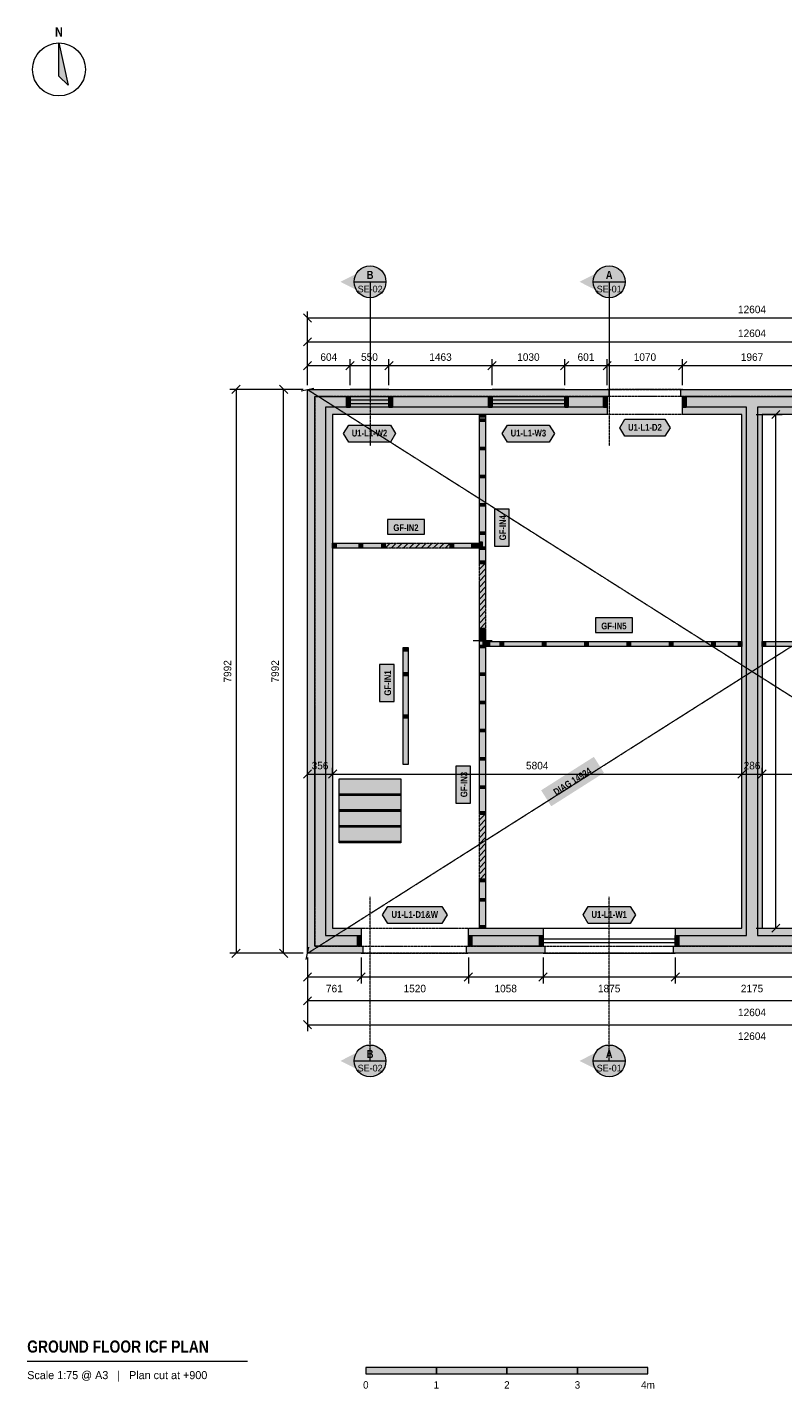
# Model space of a CAD drawing. Header units: millimetres. Extents: x -3973 to 16802, y -6172 to 13352.
# Tile 1 of 2: x -3973 to 6738, y -6172 to 13125. Entities that reach past the tile are written whole.
import ezdxf
from ezdxf.enums import TextEntityAlignment as Align

# ---------------------------------------------------------------- set-up
doc = ezdxf.new("R2010")
doc.units = ezdxf.units.MM
doc.linetypes.add('DASHED', pattern=[1.524, 1.27, -0.254])
for name, color, linetype in [('FILL-C_B2B2B5', 7, 'Continuous'), ('FILL-EPS', 7, 'Continuous'), ('FILL-INK', 7, 'Continuous'), ('FILL-RED', 7, 'Continuous'), ('FILL-TEAL_DK', 7, 'Continuous'), ('FILL-TIMBER', 7, 'Continuous'), ('FILL-WHITE', 7, 'Continuous'), ('LINE-C_85297A', 7, 'Continuous'), ('LINE-C_85297A-DASH', 7, 'DASHED'), ('LINE-INK', 7, 'Continuous'), ('LINE-INK-DASH', 7, 'DASHED'), ('LINE-RED', 7, 'Continuous'), ('LINE-RED-DASH', 7, 'DASHED'), ('LINE-STEEL_GREY', 7, 'Continuous'), ('LINE-STEEL_GREY-DASH', 7, 'DASHED'), ('LINE-TEAL_DK', 7, 'Continuous'), ('LINE-TIMBER_DK', 7, 'Continuous'), ('TEXT-C_85297A', 7, 'Continuous'), ('TEXT-INK', 7, 'Continuous'), ('TEXT-RED', 7, 'Continuous'), ('TEXT-STEEL_GREY', 7, 'Continuous'), ('TEXT-TEAL_DK', 7, 'Continuous')]:
    doc.layers.add(name, color=color, linetype=linetype)
doc.styles.add('OpenSansCondensed-Bold', font='OpenSansCondensed-Bold.ttf')

msp = doc.modelspace()

# ---------------------------------------------------------------- hatches: boundary and pattern name
at = {"layer": 'FILL-C_B2B2B5', "true_color": 0xb2b2b5}
h = msp.add_hatch(color=253, dxfattribs=at)
h.dxf.hatch_style = 1
h.paths.add_polyline_path([(4248, 7738), (254, 7738), (254, 254), (761, 254), (761, 102), (102, 102), (102, 7890), (4248, 7890)])
h = msp.add_hatch(color=253, dxfattribs=at)
h.dxf.hatch_style = 1
h.paths.add_polyline_path([(5318, 7890), (7285, 7890), (7285, 7738), (6378, 7738), (6378, 254), (7390, 254), (7390, 102), (5215, 102), (5215, 254), (6226, 254), (6226, 7738), (5318, 7738)])
h = msp.add_hatch(color=253, dxfattribs=at)
h.dxf.hatch_style = 1
h.paths.add_polyline_path([(2281, 254), (3340, 254), (3340, 102), (2281, 102)])
at = {"layer": 'FILL-EPS', "true_color": 0xccffff}
h = msp.add_hatch(color=7, dxfattribs=at)
h.dxf.hatch_style = 1
h.paths.add_polyline_path([(0, 7991), (4273, 7991), (4273, 7891), (4248, 7891), (4248, 7890), (102, 7890), (102, 102), (761, 102), (761, 101), (786, 101), (786, 0), (0, 0)])
h = msp.add_hatch(color=7, dxfattribs=at)
h.dxf.hatch_style = 1
h.paths.add_polyline_path([(5318, 7891), (5294, 7891), (5294, 7991), (7310, 7991), (7310, 7891), (7285, 7891), (7285, 7890), (5318, 7890)])
h = msp.add_hatch(color=7, dxfattribs=at)
h.dxf.hatch_style = 1
h.paths.add_polyline_path([(4248, 7636), (356, 7636), (356, 356), (761, 356), (761, 254), (254, 254), (254, 7738), (4248, 7738)])
h = msp.add_hatch(color=7, dxfattribs=at)
h.dxf.hatch_style = 1
h.paths.add_polyline_path([(5318, 7636), (5318, 7738), (6226, 7738), (6226, 254), (5215, 254), (5215, 356), (6159, 356), (6159, 7636)])
h = msp.add_hatch(color=7, dxfattribs=at)
h.dxf.hatch_style = 1
h.paths.add_polyline_path([(7285, 7636), (6445, 7636), (6445, 356), (7390, 356), (7390, 254), (6378, 254), (6378, 7738), (7285, 7738)])
h = msp.add_hatch(color=7, dxfattribs=at)
h.dxf.hatch_style = 1
h.paths.add_polyline_path([(2281, 356), (3340, 356), (3340, 254), (2281, 254)])
h = msp.add_hatch(color=7, dxfattribs=at)
h.dxf.hatch_style = 1
h.paths.add_polyline_path([(3364, 101), (3364, 0), (2256, 0), (2256, 101), (2281, 101), (2281, 102), (3340, 102), (3340, 101)])
h = msp.add_hatch(color=7, dxfattribs=at)
h.dxf.hatch_style = 1
h.paths.add_polyline_path([(7390, 101), (7414, 101), (7414, 0), (5190, 0), (5190, 101), (5215, 101), (5215, 102), (7390, 102)])
at = {"layer": 'FILL-INK', "true_color": 0x14141a}
h = msp.add_hatch(color=250, dxfattribs=at)
h.dxf.hatch_style = 1
h.paths.add_polyline_path([(-3523, 12902), (-3392, 12302), (-3523, 12433)])
h = msp.add_hatch(color=250, dxfattribs=at)
h.dxf.hatch_style = 1
h.paths.add_polyline_path([(827, -5960), (1827, -5960), (1827, -5870), (827, -5870)])
h = msp.add_hatch(color=250, dxfattribs=at)
h.dxf.hatch_style = 1
h.paths.add_polyline_path([(2827, -5960), (3827, -5960), (3827, -5870), (2827, -5870)])
at = {"layer": 'FILL-RED', "true_color": 0xb81a1f}
h = msp.add_hatch(color=242, dxfattribs=at)
h.dxf.hatch_style = 1
h.paths.add_polyline_path([(468, 9517), (888, 9303), (888, 9730)])
h = msp.add_hatch(color=242, dxfattribs=at)
h.dxf.hatch_style = 1
h.paths.add_polyline_path([(3857, 9517), (4277, 9303), (4277, 9730)])
h = msp.add_hatch(color=242, dxfattribs=at)
h.dxf.hatch_style = 1
h.paths.add_polyline_path([(468, -1525), (888, -1739), (888, -1311)])
h = msp.add_hatch(color=242, dxfattribs=at)
h.dxf.hatch_style = 1
h.paths.add_polyline_path([(3857, -1525), (4277, -1739), (4277, -1311)])
at = {"layer": 'FILL-TEAL_DK', "true_color": 0x006b5c}
h = msp.add_hatch(color=126, dxfattribs=at)
h.dxf.hatch_style = 1
h.paths.add_polyline_path([(554, 7890), (604, 7890), (604, 7737), (554, 7737)])
h = msp.add_hatch(color=126, dxfattribs=at)
h.dxf.hatch_style = 1
h.paths.add_polyline_path([(1154, 7890), (1204, 7890), (1204, 7737), (1154, 7737)])
h = msp.add_hatch(color=126, dxfattribs=at)
h.dxf.hatch_style = 1
h.paths.add_polyline_path([(2567, 7890), (2617, 7890), (2617, 7737), (2567, 7737)])
h = msp.add_hatch(color=126, dxfattribs=at)
h.dxf.hatch_style = 1
h.paths.add_polyline_path([(3647, 7890), (3697, 7890), (3697, 7737), (3647, 7737)])
h = msp.add_hatch(color=126, dxfattribs=at)
h.dxf.hatch_style = 1
h.paths.add_polyline_path([(4198, 7890), (4249, 7890), (4249, 7737), (4198, 7737)])
h = msp.add_hatch(color=126, dxfattribs=at)
h.dxf.hatch_style = 1
h.paths.add_polyline_path([(5318, 7890), (5369, 7890), (5369, 7737), (5318, 7737)])
h = msp.add_hatch(color=126, dxfattribs=at)
h.dxf.hatch_style = 1
h.paths.add_polyline_path([(711, 254), (761, 254), (761, 102), (711, 102)])
h = msp.add_hatch(color=126, dxfattribs=at)
h.dxf.hatch_style = 1
h.paths.add_polyline_path([(2281, 254), (2331, 254), (2331, 102), (2281, 102)])
h = msp.add_hatch(color=126, dxfattribs=at)
h.dxf.hatch_style = 1
h.paths.add_polyline_path([(3290, 254), (3340, 254), (3340, 102), (3290, 102)])
h = msp.add_hatch(color=126, dxfattribs=at)
h.dxf.hatch_style = 1
h.paths.add_polyline_path([(5214, 254), (5264, 254), (5264, 102), (5214, 102)])
at = {"layer": 'FILL-TIMBER', "true_color": 0xeddbb8}
h = msp.add_hatch(color=254, dxfattribs=at)
h.dxf.hatch_style = 1
h.paths.add_polyline_path([(2526, 7635), (2526, 7612), (2526, 7597), (2492, 7597), (2438, 7597), (2438, 7621), (2438, 7635), (2472, 7635)])
h = msp.add_hatch(color=254, dxfattribs=at)
h.dxf.hatch_style = 1
h.paths.add_polyline_path([(2526, 7575), (2526, 7551), (2526, 7537), (2492, 7537), (2438, 7537), (2438, 7560), (2438, 7575), (2472, 7575)])
h = msp.add_hatch(color=254, dxfattribs=at)
h.dxf.hatch_style = 1
h.paths.add_polyline_path([(2526, 7175), (2526, 7151), (2526, 7137), (2492, 7137), (2438, 7137), (2438, 7160), (2438, 7175), (2472, 7175)])
h = msp.add_hatch(color=254, dxfattribs=at)
h.dxf.hatch_style = 1
h.paths.add_polyline_path([(2526, 6775), (2526, 6751), (2526, 6737), (2492, 6737), (2438, 6737), (2438, 6760), (2438, 6775), (2472, 6775)])
h = msp.add_hatch(color=254, dxfattribs=at)
h.dxf.hatch_style = 1
h.paths.add_polyline_path([(2526, 6375), (2526, 6351), (2526, 6337), (2492, 6337), (2438, 6337), (2438, 6360), (2438, 6375), (2472, 6375)])
h = msp.add_hatch(color=254, dxfattribs=at)
h.dxf.hatch_style = 1
h.paths.add_polyline_path([(406, 5744), (375, 5744), (356, 5744), (356, 5770), (356, 5813), (387, 5813), (406, 5813), (406, 5787)])
h = msp.add_hatch(color=254, dxfattribs=at)
h.dxf.hatch_style = 1
h.paths.add_polyline_path([(781, 5744), (750, 5744), (731, 5744), (731, 5770), (731, 5813), (761, 5813), (781, 5813), (781, 5787)])
h = msp.add_hatch(color=254, dxfattribs=at)
h.dxf.hatch_style = 1
h.paths.add_polyline_path([(1103, 5744), (1072, 5744), (1053, 5744), (1053, 5770), (1053, 5813), (1084, 5813), (1103, 5813), (1103, 5787)])
h = msp.add_hatch(color=254, dxfattribs=at)
h.dxf.hatch_style = 1
h.paths.add_polyline_path([(2071, 5744), (2040, 5744), (2021, 5744), (2021, 5770), (2021, 5813), (2052, 5813), (2071, 5813), (2071, 5787)])
h = msp.add_hatch(color=254, dxfattribs=at)
h.dxf.hatch_style = 1
h.paths.add_polyline_path([(2381, 5744), (2350, 5744), (2331, 5744), (2331, 5770), (2331, 5813), (2361, 5813), (2381, 5813), (2381, 5787)])
h = msp.add_hatch(color=254, dxfattribs=at)
h.dxf.hatch_style = 1
h.paths.add_polyline_path([(2435, 5744), (2405, 5744), (2386, 5744), (2386, 5770), (2386, 5813), (2416, 5813), (2435, 5813), (2435, 5787)])
h = msp.add_hatch(color=254, dxfattribs=at)
h.dxf.hatch_style = 1
h.paths.add_polyline_path([(2526, 5975), (2526, 5951), (2526, 5937), (2492, 5937), (2438, 5937), (2438, 5960), (2438, 5975), (2472, 5975)])
h = msp.add_hatch(color=254, dxfattribs=at)
h.dxf.hatch_style = 1
h.paths.add_polyline_path([(2476, 5833), (2476, 5790), (2476, 5763), (2461, 5763), (2438, 5763), (2438, 5805), (2438, 5833), (2452, 5833)])
h = msp.add_hatch(color=254, dxfattribs=at)
h.dxf.hatch_style = 1
h.paths.add_polyline_path([(2526, 5763), (2526, 5739), (2526, 5725), (2492, 5725), (2438, 5725), (2438, 5748), (2438, 5763), (2472, 5763)])
h = msp.add_hatch(color=254, dxfattribs=at)
h.dxf.hatch_style = 1
h.paths.add_polyline_path([(2526, 5561), (2526, 5537), (2526, 5523), (2492, 5523), (2438, 5523), (2438, 5546), (2438, 5561), (2472, 5561)])
h = msp.add_hatch(color=254, dxfattribs=at)
h.dxf.hatch_style = 1
h.paths.add_polyline_path([(2526, 4605), (2526, 4581), (2526, 4566), (2492, 4566), (2438, 4566), (2438, 4590), (2438, 4605), (2472, 4605)])
h = msp.add_hatch(color=254, dxfattribs=at)
h.dxf.hatch_style = 1
h.paths.add_polyline_path([(2526, 4467), (2526, 4443), (2526, 4428), (2492, 4428), (2438, 4428), (2438, 4452), (2438, 4467), (2472, 4467)])
h = msp.add_hatch(color=254, dxfattribs=at)
h.dxf.hatch_style = 1
h.paths.add_polyline_path([(1426, 4301), (1426, 4282), (1399, 4282), (1356, 4282), (1356, 4313), (1356, 4332), (1383, 4332), (1426, 4332)])
h = msp.add_hatch(color=254, dxfattribs=at)
h.dxf.hatch_style = 1
h.paths.add_polyline_path([(2526, 4369), (2526, 4346), (2526, 4331), (2492, 4331), (2438, 4331), (2438, 4354), (2438, 4369), (2472, 4369)])
h = msp.add_hatch(color=254, dxfattribs=at)
h.dxf.hatch_style = 1
h.paths.add_polyline_path([(2526, 4427), (2526, 4391), (2526, 4369), (2512, 4369), (2489, 4369), (2489, 4404), (2489, 4427), (2503, 4427)])
h = msp.add_hatch(color=254, dxfattribs=at)
h.dxf.hatch_style = 1
h.paths.add_polyline_path([(2579, 4350), (2548, 4350), (2529, 4350), (2529, 4377), (2529, 4420), (2559, 4420), (2579, 4420), (2579, 4393)])
h = msp.add_hatch(color=254, dxfattribs=at)
h.dxf.hatch_style = 1
h.paths.add_polyline_path([(2781, 4350), (2750, 4350), (2731, 4350), (2731, 4377), (2731, 4420), (2761, 4420), (2781, 4420), (2781, 4393)])
h = msp.add_hatch(color=254, dxfattribs=at)
h.dxf.hatch_style = 1
h.paths.add_polyline_path([(3381, 4350), (3350, 4350), (3331, 4350), (3331, 4377), (3331, 4420), (3361, 4420), (3381, 4420), (3381, 4393)])
h = msp.add_hatch(color=254, dxfattribs=at)
h.dxf.hatch_style = 1
h.paths.add_polyline_path([(3981, 4350), (3950, 4350), (3931, 4350), (3931, 4377), (3931, 4420), (3961, 4420), (3981, 4420), (3981, 4393)])
h = msp.add_hatch(color=254, dxfattribs=at)
h.dxf.hatch_style = 1
h.paths.add_polyline_path([(4581, 4350), (4550, 4350), (4531, 4350), (4531, 4377), (4531, 4420), (4561, 4420), (4581, 4420), (4581, 4393)])
h = msp.add_hatch(color=254, dxfattribs=at)
h.dxf.hatch_style = 1
h.paths.add_polyline_path([(5181, 4350), (5150, 4350), (5131, 4350), (5131, 4377), (5131, 4420), (5161, 4420), (5181, 4420), (5181, 4393)])
h = msp.add_hatch(color=254, dxfattribs=at)
h.dxf.hatch_style = 1
h.paths.add_polyline_path([(5781, 4350), (5750, 4350), (5731, 4350), (5731, 4377), (5731, 4420), (5761, 4420), (5781, 4420), (5781, 4393)])
h = msp.add_hatch(color=254, dxfattribs=at)
h.dxf.hatch_style = 1
h.paths.add_polyline_path([(6159, 4350), (6128, 4350), (6109, 4350), (6109, 4377), (6109, 4420), (6140, 4420), (6159, 4420), (6159, 4393)])
h = msp.add_hatch(color=254, dxfattribs=at)
h.dxf.hatch_style = 1
h.paths.add_polyline_path([(6495, 4350), (6464, 4350), (6445, 4350), (6445, 4377), (6445, 4420), (6476, 4420), (6495, 4420), (6495, 4393)])
h = msp.add_hatch(color=254, dxfattribs=at)
h.dxf.hatch_style = 1
h.paths.add_polyline_path([(1426, 3953), (1426, 3931), (1394, 3931), (1356, 3931), (1356, 3958), (1356, 3981), (1387, 3981), (1426, 3981)])
h = msp.add_hatch(color=254, dxfattribs=at)
h.dxf.hatch_style = 1
h.paths.add_polyline_path([(2526, 3975), (2526, 3951), (2526, 3937), (2492, 3937), (2438, 3937), (2438, 3960), (2438, 3975), (2472, 3975)])
h = msp.add_hatch(color=254, dxfattribs=at)
h.dxf.hatch_style = 1
h.paths.add_polyline_path([(2526, 3575), (2526, 3551), (2526, 3537), (2492, 3537), (2438, 3537), (2438, 3560), (2438, 3575), (2472, 3575)])
h = msp.add_hatch(color=254, dxfattribs=at)
h.dxf.hatch_style = 1
h.paths.add_polyline_path([(1426, 3361), (1426, 3331), (1381, 3331), (1356, 3331), (1356, 3349), (1356, 3381), (1399, 3381), (1426, 3381)])
h = msp.add_hatch(color=254, dxfattribs=at)
h.dxf.hatch_style = 1
h.paths.add_polyline_path([(2526, 3175), (2526, 3151), (2526, 3137), (2492, 3137), (2438, 3137), (2438, 3160), (2438, 3175), (2472, 3175)])
h = msp.add_hatch(color=254, dxfattribs=at)
h.dxf.hatch_style = 1
h.paths.add_polyline_path([(2526, 2775), (2526, 2751), (2526, 2737), (2492, 2737), (2438, 2737), (2438, 2760), (2438, 2775), (2472, 2775)])
h = msp.add_hatch(color=254, dxfattribs=at)
h.dxf.hatch_style = 1
h.paths.add_polyline_path([(2526, 2375), (2526, 2351), (2526, 2337), (2492, 2337), (2438, 2337), (2438, 2360), (2438, 2375), (2472, 2375)])
h = msp.add_hatch(color=254, dxfattribs=at)
h.dxf.hatch_style = 1
h.paths.add_polyline_path([(2526, 2008), (2526, 1984), (2526, 1970), (2492, 1970), (2438, 1970), (2438, 1993), (2438, 2008), (2472, 2008)])
h = msp.add_hatch(color=254, dxfattribs=at)
h.dxf.hatch_style = 1
h.paths.add_polyline_path([(2526, 1052), (2526, 1028), (2526, 1013), (2492, 1013), (2438, 1013), (2438, 1037), (2438, 1052), (2472, 1052)])
h = msp.add_hatch(color=254, dxfattribs=at)
h.dxf.hatch_style = 1
h.paths.add_polyline_path([(2526, 775), (2526, 751), (2526, 737), (2492, 737), (2438, 737), (2438, 760), (2438, 775), (2472, 775)])
h = msp.add_hatch(color=254, dxfattribs=at)
h.dxf.hatch_style = 1
h.paths.add_polyline_path([(2526, 394), (2526, 371), (2526, 356), (2492, 356), (2438, 356), (2438, 379), (2438, 394), (2472, 394)])
at = {"layer": 'FILL-WHITE', "true_color": 0xffffff}
h = msp.add_hatch(color=7, dxfattribs=at)
h.dxf.hatch_style = 1
h.paths.add_polyline_path([(1113, 9517), (1105, 9575), (1083, 9629), (1047, 9676), (1000, 9711), (946, 9734), (888, 9742), (830, 9734), (776, 9711), (729, 9676), (693, 9629), (671, 9575), (663, 9517), (671, 9458), (693, 9404), (729, 9357), (776, 9322), (830, 9299), (888, 9292), (946, 9299), (1000, 9322), (1047, 9357), (1083, 9404), (1105, 9458)])
h = msp.add_hatch(color=7, dxfattribs=at)
h.dxf.hatch_style = 1
h.paths.add_polyline_path([(4502, 9517), (4494, 9575), (4472, 9629), (4436, 9676), (4390, 9711), (4335, 9734), (4277, 9742), (4219, 9734), (4164, 9711), (4118, 9676), (4082, 9629), (4060, 9575), (4052, 9517), (4060, 9458), (4082, 9404), (4118, 9357), (4164, 9322), (4219, 9299), (4277, 9292), (4335, 9299), (4390, 9322), (4436, 9357), (4472, 9404), (4494, 9458)])
at = {"layer": 'FILL-WHITE', "true_color": 0xfaf5e8}
h = msp.add_hatch(color=7, dxfattribs=at)
h.dxf.hatch_style = 1
h.paths.add_polyline_path([(2438, 5833), (2438, 5937), (2438, 5960), (2438, 5975), (2438, 6337), (2438, 6360), (2438, 6375), (2438, 6737), (2438, 6760), (2438, 6775), (2438, 7137), (2438, 7160), (2438, 7175), (2438, 7537), (2438, 7560), (2438, 7575), (2438, 7597), (2438, 7621), (2438, 7635), (2472, 7635), (2526, 7635), (2526, 7612), (2526, 7597), (2526, 7575), (2526, 7551), (2526, 7537), (2526, 7175), (2526, 7151), (2526, 7137), (2526, 6775), (2526, 6751), (2526, 6737), (2526, 6375), (2526, 6351), (2526, 6337), (2526, 5975), (2526, 5951), (2526, 5937), (2526, 5763), (2526, 5739), (2526, 5725), (2526, 5561), (2526, 5537), (2526, 5523), (2492, 5523), (2438, 5523), (2438, 5546), (2438, 5561), (2438, 5725), (2438, 5748), (2438, 5763), (2438, 5805)])
at = {"layer": 'FILL-WHITE', "true_color": 0xffffff}
h = msp.add_hatch(color=7, dxfattribs=at)
h.dxf.hatch_style = 1
h.paths.add_polyline_path([(4426, 7448), (4501, 7568), (5066, 7568), (5141, 7448), (5066, 7328), (4501, 7328)])
h = msp.add_hatch(color=7, dxfattribs=at)
h.dxf.hatch_style = 1
h.paths.add_polyline_path([(509, 7366), (584, 7486), (1175, 7486), (1250, 7366), (1175, 7246), (584, 7246)])
h = msp.add_hatch(color=7, dxfattribs=at)
h.dxf.hatch_style = 1
h.paths.add_polyline_path([(2762, 7366), (2837, 7486), (3428, 7486), (3503, 7366), (3428, 7246), (2837, 7246)])
h = msp.add_hatch(color=7, dxfattribs=at)
h.dxf.hatch_style = 1
h.paths.add_polyline_path([(2860, 5770), (2860, 6294), (2653, 6294), (2653, 5770)])
h = msp.add_hatch(color=7, dxfattribs=at)
h.dxf.hatch_style = 1
h.paths.add_polyline_path([(1134, 5940), (1658, 5940), (1658, 6147), (1134, 6147)])
at = {"layer": 'FILL-WHITE', "true_color": 0xfaf5e8}
h = msp.add_hatch(color=7, dxfattribs=at)
h.dxf.hatch_style = 1
h.paths.add_polyline_path([(356, 5744), (356, 5770), (356, 5813), (387, 5813), (406, 5813), (731, 5813), (761, 5813), (781, 5813), (1053, 5813), (1084, 5813), (1103, 5813), (1103, 5787), (1103, 5744), (1072, 5744), (1053, 5744), (781, 5744), (750, 5744), (731, 5744), (406, 5744), (375, 5744)])
at = {"layer": 'FILL-WHITE', "true_color": 0xffffff}
h = msp.add_hatch(color=7, dxfattribs=at)
h.dxf.hatch_style = 1
h.paths.add_polyline_path([(1103, 5744), (1103, 5813), (2021, 5813), (2021, 5744)])
at = {"layer": 'FILL-WHITE', "true_color": 0xfaf5e8}
h = msp.add_hatch(color=7, dxfattribs=at)
h.dxf.hatch_style = 1
h.paths.add_polyline_path([(2021, 5744), (2021, 5770), (2021, 5813), (2052, 5813), (2071, 5813), (2331, 5813), (2361, 5813), (2381, 5813), (2386, 5813), (2416, 5813), (2435, 5813), (2435, 5787), (2435, 5744), (2405, 5744), (2386, 5744), (2381, 5744), (2350, 5744), (2331, 5744), (2071, 5744), (2040, 5744)])
at = {"layer": 'FILL-WHITE', "true_color": 0xffffff}
h = msp.add_hatch(color=7, dxfattribs=at)
h.dxf.hatch_style = 1
h.paths.add_polyline_path([(2438, 4605), (2438, 5523), (2526, 5523), (2526, 4605)])
h = msp.add_hatch(color=7, dxfattribs=at)
h.dxf.hatch_style = 1
h.paths.add_polyline_path([(4082, 4546), (4606, 4546), (4606, 4753), (4082, 4753)])
at = {"layer": 'FILL-WHITE', "true_color": 0xfaf5e8}
h = msp.add_hatch(color=7, dxfattribs=at)
h.dxf.hatch_style = 1
h.paths.add_polyline_path([(2492, 4428), (2438, 4428), (2438, 4452), (2438, 4467), (2438, 4566), (2438, 4590), (2438, 4605), (2472, 4605), (2526, 4605), (2526, 4581), (2526, 4566), (2526, 4467), (2526, 4443), (2526, 4428)])
h = msp.add_hatch(color=7, dxfattribs=at)
h.dxf.hatch_style = 1
h.paths.add_polyline_path([(1426, 2675), (1356, 2675), (1356, 3331), (1356, 3349), (1356, 3381), (1356, 3931), (1356, 3958), (1356, 3981), (1356, 4282), (1356, 4313), (1356, 4332), (1383, 4332), (1426, 4332), (1426, 4301), (1426, 4282), (1426, 3981), (1426, 3953), (1426, 3931), (1426, 3381), (1426, 3361), (1426, 3331)])
h = msp.add_hatch(color=7, dxfattribs=at)
h.dxf.hatch_style = 1
h.paths.add_polyline_path([(2438, 2360), (2438, 2375), (2438, 2737), (2438, 2760), (2438, 2775), (2438, 3137), (2438, 3160), (2438, 3175), (2438, 3537), (2438, 3560), (2438, 3575), (2438, 3937), (2438, 3960), (2438, 3975), (2438, 4331), (2438, 4354), (2438, 4369), (2438, 4427), (2489, 4427), (2503, 4427), (2526, 4427), (2526, 4391), (2526, 4369), (2526, 4346), (2526, 4331), (2526, 3975), (2526, 3951), (2526, 3937), (2526, 3575), (2526, 3551), (2526, 3537), (2526, 3175), (2526, 3151), (2526, 3137), (2526, 2775), (2526, 2751), (2526, 2737), (2526, 2375), (2526, 2351), (2526, 2337), (2526, 2008), (2526, 1984), (2526, 1970), (2492, 1970), (2438, 1970), (2438, 1993), (2438, 2008), (2438, 2337)])
h = msp.add_hatch(color=7, dxfattribs=at)
h.dxf.hatch_style = 1
h.paths.add_polyline_path([(2529, 4377), (2529, 4420), (2559, 4420), (2579, 4420), (2731, 4420), (2761, 4420), (2781, 4420), (3331, 4420), (3361, 4420), (3381, 4420), (3931, 4420), (3961, 4420), (3981, 4420), (4531, 4420), (4561, 4420), (4581, 4420), (5131, 4420), (5161, 4420), (5181, 4420), (5731, 4420), (5761, 4420), (5781, 4420), (6109, 4420), (6140, 4420), (6159, 4420), (6159, 4393), (6159, 4350), (6128, 4350), (6109, 4350), (5781, 4350), (5750, 4350), (5731, 4350), (5181, 4350), (5150, 4350), (5131, 4350), (4581, 4350), (4550, 4350), (4531, 4350), (3981, 4350), (3950, 4350), (3931, 4350), (3381, 4350), (3350, 4350), (3331, 4350), (2781, 4350), (2750, 4350), (2731, 4350), (2579, 4350), (2548, 4350), (2529, 4350)])
h = msp.add_hatch(color=7, dxfattribs=at)
h.dxf.hatch_style = 1
h.paths.add_polyline_path([(6445, 4377), (6445, 4420), (6476, 4420), (6495, 4420), (6931, 4420), (6961, 4420), (6981, 4420), (7531, 4420), (7561, 4420), (7581, 4420), (8131, 4420), (8161, 4420), (8181, 4420), (8731, 4420), (8761, 4420), (8781, 4420), (9331, 4420), (9361, 4420), (9381, 4420), (9931, 4420), (9961, 4420), (9981, 4420), (10026, 4420), (10056, 4420), (10076, 4420), (10076, 4393), (10076, 4350), (10045, 4350), (10026, 4350), (9981, 4350), (9950, 4350), (9931, 4350), (9381, 4350), (9350, 4350), (9331, 4350), (8781, 4350), (8750, 4350), (8731, 4350), (8181, 4350), (8150, 4350), (8131, 4350), (7581, 4350), (7550, 4350), (7531, 4350), (6981, 4350), (6950, 4350), (6931, 4350), (6495, 4350), (6464, 4350), (6445, 4350)])
at = {"layer": 'FILL-WHITE', "true_color": 0xffffff}
h = msp.add_hatch(color=7, dxfattribs=at)
h.dxf.hatch_style = 1
h.paths.add_polyline_path([(1230, 3569), (1230, 4093), (1022, 4093), (1022, 3569)])
h = msp.add_hatch(color=7, dxfattribs=at)
h.dxf.hatch_style = 1
h.paths.add_polyline_path([(3456, 2084), (4203, 2558), (4060, 2784), (3312, 2310)])
h = msp.add_hatch(color=7, dxfattribs=at)
h.dxf.hatch_style = 1
h.paths.add_polyline_path([(2311, 2129), (2311, 2653), (2104, 2653), (2104, 2129)])
h = msp.add_hatch(color=7, dxfattribs=at)
h.dxf.hatch_style = 1
h.paths.add_polyline_path([(451, 2473), (1324, 2473), (1324, 2234), (451, 2234)])
h = msp.add_hatch(color=7, dxfattribs=at)
h.dxf.hatch_style = 1
h.paths.add_polyline_path([(451, 2259), (1324, 2259), (1324, 2250), (451, 2250)])
h = msp.add_hatch(color=7, dxfattribs=at)
h.dxf.hatch_style = 1
h.paths.add_polyline_path([(451, 2250), (1324, 2250), (1324, 2011), (451, 2011)])
h = msp.add_hatch(color=7, dxfattribs=at)
h.dxf.hatch_style = 1
h.paths.add_polyline_path([(451, 2036), (1324, 2036), (1324, 2027), (451, 2027)])
h = msp.add_hatch(color=7, dxfattribs=at)
h.dxf.hatch_style = 1
h.paths.add_polyline_path([(451, 2027), (1324, 2027), (1324, 1788), (451, 1788)])
h = msp.add_hatch(color=7, dxfattribs=at)
h.dxf.hatch_style = 1
h.paths.add_polyline_path([(2438, 1052), (2438, 1970), (2526, 1970), (2526, 1052)])
h = msp.add_hatch(color=7, dxfattribs=at)
h.dxf.hatch_style = 1
h.paths.add_polyline_path([(451, 1813), (1324, 1813), (1324, 1804), (451, 1804)])
h = msp.add_hatch(color=7, dxfattribs=at)
h.dxf.hatch_style = 1
h.paths.add_polyline_path([(451, 1804), (1324, 1804), (1324, 1565), (451, 1565)])
h = msp.add_hatch(color=7, dxfattribs=at)
h.dxf.hatch_style = 1
h.paths.add_polyline_path([(451, 1590), (1324, 1590), (1324, 1581), (451, 1581)])
at = {"layer": 'FILL-WHITE', "true_color": 0xfaf5e8}
h = msp.add_hatch(color=7, dxfattribs=at)
h.dxf.hatch_style = 1
h.paths.add_polyline_path([(2526, 356), (2492, 356), (2438, 356), (2438, 379), (2438, 394), (2438, 737), (2438, 760), (2438, 775), (2438, 1013), (2438, 1037), (2438, 1052), (2472, 1052), (2526, 1052), (2526, 1028), (2526, 1013), (2526, 775), (2526, 751), (2526, 737), (2526, 394), (2526, 371)])
at = {"layer": 'FILL-WHITE', "true_color": 0xffffff}
h = msp.add_hatch(color=7, dxfattribs=at)
h.dxf.hatch_style = 1
h.paths.add_polyline_path([(1063, 543), (1138, 663), (1904, 663), (1979, 543), (1904, 423), (1138, 423)])
h = msp.add_hatch(color=7, dxfattribs=at)
h.dxf.hatch_style = 1
h.paths.add_polyline_path([(3906, 543), (3981, 663), (4573, 663), (4648, 543), (4573, 423), (3981, 423)])
h = msp.add_hatch(color=7, dxfattribs=at)
h.dxf.hatch_style = 1
h.paths.add_polyline_path([(1113, -1525), (1105, -1467), (1083, -1412), (1047, -1366), (1000, -1330), (946, -1308), (888, -1300), (830, -1308), (776, -1330), (729, -1366), (693, -1412), (671, -1467), (663, -1525), (671, -1583), (693, -1638), (729, -1684), (776, -1720), (830, -1742), (888, -1750), (946, -1742), (1000, -1720), (1047, -1684), (1083, -1638), (1105, -1583)])
h = msp.add_hatch(color=7, dxfattribs=at)
h.dxf.hatch_style = 1
h.paths.add_polyline_path([(4502, -1525), (4494, -1467), (4472, -1412), (4436, -1366), (4390, -1330), (4335, -1308), (4277, -1300), (4219, -1308), (4164, -1330), (4118, -1366), (4082, -1412), (4060, -1467), (4052, -1525), (4060, -1583), (4082, -1638), (4118, -1684), (4164, -1720), (4219, -1742), (4277, -1750), (4335, -1742), (4390, -1720), (4436, -1684), (4472, -1638), (4494, -1583)])
h = msp.add_hatch(color=7, dxfattribs=at)
h.dxf.hatch_style = 1
h.paths.add_polyline_path([(1827, -5960), (2827, -5960), (2827, -5870), (1827, -5870)])
h = msp.add_hatch(color=7, dxfattribs=at)
h.dxf.hatch_style = 1
h.paths.add_polyline_path([(3827, -5960), (4827, -5960), (4827, -5870), (3827, -5870)])

# ---------------------------------------------------------------- linework, layer by layer
at = {"layer": 'LINE-C_85297A', "lineweight": 5}
for p, q in [((-88, 7972), (88, 8011)), ((-20, -88), (20, 88))]:
    msp.add_line(p, q, dxfattribs=at)
at = {"layer": 'LINE-C_85297A-DASH', "lineweight": 5}
for p, q in [((0, 0), (12604, 7991)), ((0, 7991), (12604, 0))]:
    msp.add_line(p, q, dxfattribs=at)
at = {"layer": 'LINE-INK', "lineweight": 5}
for p, q in [((0, 8051), (0, 9094)), ((58, 8946), (-58, 9062)), ((12604, 9004), (0, 9004)), ((-58, 8608), (58, 8725)), ((0, 8051), (0, 8756)), ((0, 8666), (12604, 8666)), ((-58, 8271), (58, 8387)), ((0, 8051), (0, 8419)), ((0, 8329), (12604, 8329)), ((546, 8271), (663, 8387)), ((604, 8051), (604, 8419)), ((1096, 8271), (1213, 8387)), ((1154, 8051), (1154, 8419)), ((2559, 8271), (2676, 8387)), ((2617, 8051), (2617, 8419)), ((3589, 8271), (3706, 8387)), ((3647, 8051), (3647, 8419)), ((4190, 8271), (4307, 8387)), ((4249, 8051), (4249, 8419)), ((5260, 8271), (5377, 8387)), ((5318, 8051), (5318, 8419)), ((-60, 7991), (-1102, 7991)), ((-954, 8050), (-1071, 7933)), ((-1012, 7991), (-1012, 0)), ((-60, 7991), (-428, 7991)), ((-279, 7933), (-396, 8050)), ((-338, 0), (-338, 7991)), ((1154, 7991), (604, 7991)), ((3647, 7991), (2617, 7991)), ((1154, 7839), (604, 7839)), ((1154, 7789), (604, 7789)), ((3647, 7839), (2617, 7839)), ((3647, 7789), (2617, 7789)), ((1154, 7636), (604, 7636)), ((3647, 7636), (2617, 7636)), ((6362, 7636), (6729, 7636)), ((6581, 7578), (6698, 7694)), ((6640, 356), (6640, 7636)), ((2616, 4428), (2348, 4428)), ((-58, 2481), (58, 2598)), ((0, 2540), (0, 2630)), ((0, 2540), (12604, 2540)), ((297, 2481), (414, 2598)), ((356, 2540), (356, 2630)), ((6101, 2481), (6217, 2598)), ((6159, 2540), (6159, 2630)), ((6387, 2481), (6503, 2598)), ((6445, 2540), (6445, 2630)), ((6581, 297), (6698, 414)), ((3340, 356), (5214, 356)), ((3340, 203), (5214, 203)), ((6362, 356), (6729, 356)), ((-60, 0), (-1102, 0)), ((-954, 58), (-1071, -58)), ((-60, 0), (-428, 0)), ((-279, -58), (-396, 58)), ((3340, 153), (5214, 153)), ((3340, 0), (5214, 0)), ((0, -60), (0, -428)), ((0, -60), (0, -765)), ((0, -60), (0, -1102)), ((761, -60), (761, -428)), ((2281, -60), (2281, -428)), ((3340, -60), (3340, -428)), ((5214, -60), (5214, -428)), ((58, -279), (-58, -396)), ((12604, -338), (0, -338)), ((819, -279), (703, -396)), ((2339, -279), (2223, -396)), ((3398, -279), (3281, -396)), ((5273, -279), (5156, -396)), ((58, -617), (-58, -733)), ((12604, -675), (0, -675)), ((-58, -954), (58, -1071)), ((0, -1012), (12604, -1012)), ((-3973, -5780), (-851, -5780))]:
    msp.add_line(p, q, dxfattribs=at)
for points in [[(-3523, 12902), (-3392, 12302), (-3523, 12433)], [(0, 0), (0, 7991), (4273, 7991), (4273, 7891), (4248, 7891), (4248, 7636), (356, 7636), (356, 356), (761, 356), (761, 101), (786, 101), (786, 0)], [(6159, 7636), (5318, 7636), (5318, 7891), (5294, 7891), (5294, 7991), (7310, 7991), (7310, 7891), (7285, 7891), (7285, 7636), (6445, 7636), (6445, 356), (7390, 356), (7390, 101), (7414, 101), (7414, 0), (5190, 0), (5190, 101), (5215, 101), (5215, 356), (6159, 356)], [(2438, 5833), (2438, 5937), (2438, 5960), (2438, 5975), (2438, 6337), (2438, 6360), (2438, 6375), (2438, 6737), (2438, 6760), (2438, 6775), (2438, 7137), (2438, 7160), (2438, 7175), (2438, 7537), (2438, 7560), (2438, 7575), (2438, 7597), (2438, 7621), (2438, 7635), (2438, 7635), (2472, 7635), (2526, 7635), (2526, 7635), (2526, 7612), (2526, 7597), (2526, 7575), (2526, 7551), (2526, 7537), (2526, 7175), (2526, 7151), (2526, 7137), (2526, 6775), (2526, 6751), (2526, 6737), (2526, 6375), (2526, 6351), (2526, 6337), (2526, 5975), (2526, 5951), (2526, 5937), (2526, 5763), (2526, 5739), (2526, 5725), (2526, 5561), (2526, 5537), (2526, 5523), (2526, 5523), (2492, 5523), (2438, 5523), (2438, 5523), (2438, 5546), (2438, 5561), (2438, 5725), (2438, 5748), (2438, 5763), (2438, 5805)], [(2860, 5770), (2860, 6294), (2653, 6294), (2653, 5770)], [(1134, 5940), (1658, 5940), (1658, 6147), (1134, 6147)], [(356, 5744), (356, 5744), (356, 5744), (356, 5770), (356, 5813), (356, 5813), (356, 5813), (356, 5813), (387, 5813), (406, 5813), (731, 5813), (761, 5813), (781, 5813), (1053, 5813), (1084, 5813), (1103, 5813), (1103, 5813), (1103, 5813), (1103, 5813), (1103, 5787), (1103, 5744), (1103, 5744), (1103, 5744), (1103, 5744), (1072, 5744), (1053, 5744), (781, 5744), (750, 5744), (731, 5744), (406, 5744), (375, 5744), (356, 5744)], [(2021, 5744), (2021, 5770), (2021, 5813), (2021, 5813), (2052, 5813), (2071, 5813), (2331, 5813), (2361, 5813), (2381, 5813), (2386, 5813), (2416, 5813), (2435, 5813), (2435, 5813), (2435, 5787), (2435, 5744), (2435, 5744), (2405, 5744), (2386, 5744), (2381, 5744), (2350, 5744), (2331, 5744), (2071, 5744), (2040, 5744), (2021, 5744)], [(4082, 4546), (4606, 4546), (4606, 4753), (4082, 4753)], [(2492, 4428), (2438, 4428), (2438, 4452), (2438, 4467), (2438, 4566), (2438, 4590), (2438, 4605), (2472, 4605), (2526, 4605), (2526, 4581), (2526, 4566), (2526, 4467), (2526, 4443), (2526, 4428)], [(1426, 2675), (1426, 2675), (1356, 2675), (1356, 2675), (1356, 3331), (1356, 3349), (1356, 3381), (1356, 3931), (1356, 3958), (1356, 3981), (1356, 4282), (1356, 4313), (1356, 4332), (1356, 4332), (1383, 4332), (1426, 4332), (1426, 4332), (1426, 4301), (1426, 4282), (1426, 3981), (1426, 3953), (1426, 3931), (1426, 3381), (1426, 3361), (1426, 3331)], [(2438, 2360), (2438, 2375), (2438, 2737), (2438, 2760), (2438, 2775), (2438, 3137), (2438, 3160), (2438, 3175), (2438, 3537), (2438, 3560), (2438, 3575), (2438, 3937), (2438, 3960), (2438, 3975), (2438, 4331), (2438, 4354), (2438, 4369), (2438, 4427), (2489, 4427), (2503, 4427), (2526, 4427), (2526, 4391), (2526, 4369), (2526, 4346), (2526, 4331), (2526, 3975), (2526, 3951), (2526, 3937), (2526, 3575), (2526, 3551), (2526, 3537), (2526, 3175), (2526, 3151), (2526, 3137), (2526, 2775), (2526, 2751), (2526, 2737), (2526, 2375), (2526, 2351), (2526, 2337), (2526, 2008), (2526, 1984), (2526, 1970), (2492, 1970), (2438, 1970), (2438, 1993), (2438, 2008), (2438, 2337)], [(2529, 4377), (2529, 4420), (2559, 4420), (2579, 4420), (2731, 4420), (2761, 4420), (2781, 4420), (3331, 4420), (3361, 4420), (3381, 4420), (3931, 4420), (3961, 4420), (3981, 4420), (4531, 4420), (4561, 4420), (4581, 4420), (5131, 4420), (5161, 4420), (5181, 4420), (5731, 4420), (5761, 4420), (5781, 4420), (6109, 4420), (6140, 4420), (6159, 4420), (6159, 4393), (6159, 4350), (6128, 4350), (6109, 4350), (5781, 4350), (5750, 4350), (5731, 4350), (5181, 4350), (5150, 4350), (5131, 4350), (4581, 4350), (4550, 4350), (4531, 4350), (3981, 4350), (3950, 4350), (3931, 4350), (3381, 4350), (3350, 4350), (3331, 4350), (2781, 4350), (2750, 4350), (2731, 4350), (2579, 4350), (2548, 4350), (2529, 4350)], [(1230, 3569), (1230, 4093), (1022, 4093), (1022, 3569)], [(2311, 2129), (2311, 2653), (2104, 2653), (2104, 2129)], [(451, 2473), (451, 2473), (1324, 2473), (1324, 2234), (1324, 2234), (451, 2234)], [(451, 2259), (451, 2259), (451, 2259), (1324, 2259), (1324, 2250), (1324, 2250), (1324, 2250), (1324, 2250), (451, 2250), (451, 2259)], [(451, 2250), (451, 2250), (1324, 2250), (1324, 2011), (451, 2011)], [(451, 2036), (451, 2036), (1324, 2036), (1324, 2027), (1324, 2027), (451, 2027)], [(451, 2027), (1324, 2027), (1324, 1788), (451, 1788)], [(451, 1813), (451, 1813), (1324, 1813), (1324, 1804), (1324, 1804), (451, 1804)], [(451, 1804), (1324, 1804), (1324, 1565), (451, 1565)], [(451, 1590), (451, 1590), (1324, 1590), (1324, 1581), (1324, 1581), (451, 1581)], [(2526, 356), (2492, 356), (2438, 356), (2438, 356), (2438, 379), (2438, 394), (2438, 737), (2438, 760), (2438, 775), (2438, 1013), (2438, 1037), (2438, 1052), (2438, 1052), (2472, 1052), (2526, 1052), (2526, 1052), (2526, 1028), (2526, 1013), (2526, 775), (2526, 751), (2526, 737), (2526, 394), (2526, 371), (2526, 356)], [(3340, 101), (3364, 101), (3364, 0), (2256, 0), (2256, 101), (2281, 101), (2281, 356), (3340, 356)], [(827, -5960), (1827, -5960), (1827, -5870), (827, -5870)], [(1827, -5960), (2827, -5960), (2827, -5870), (1827, -5870)], [(2827, -5960), (3827, -5960), (3827, -5870), (2827, -5870)], [(3827, -5960), (4827, -5960), (4827, -5870), (3827, -5870)]]:
    msp.add_lwpolyline(points, close=True, dxfattribs=at)
msp.add_lwpolyline([(6931, 4350), (6495, 4350), (6464, 4350), (6445, 4350), (6445, 4377), (6445, 4420), (6476, 4420), (6495, 4420), (6931, 4420)], dxfattribs=at)
msp.add_circle((-3523, 12527), 375, dxfattribs=at)
at = {"layer": 'LINE-INK-DASH', "lineweight": 5}
for p, q in [((5318, 7991), (4249, 7991)), ((5318, 7636), (4249, 7636)), ((761, 356), (2281, 356)), ((761, 0), (2281, 0))]:
    msp.add_line(p, q, dxfattribs=at)
for points in [[(1103, 5744), (1103, 5813), (2021, 5813), (2021, 5744)], [(2438, 4605), (2438, 5523), (2526, 5523), (2526, 4605)], [(2438, 1052), (2438, 1970), (2526, 1970), (2526, 1052)]]:
    msp.add_lwpolyline(points, close=True, dxfattribs=at)
at = {"layer": 'LINE-RED', "lineweight": 5}
for p, q in [((663, 9517), (1113, 9517)), ((4052, 9517), (4502, 9517)), ((663, -1525), (1113, -1525)), ((4052, -1525), (4502, -1525))]:
    msp.add_line(p, q, dxfattribs=at)
for centre in [(888, 9517), (4277, 9517), (888, -1525), (4277, -1525)]:
    msp.add_circle(centre, 225, dxfattribs=at)
at = {"layer": 'LINE-RED-DASH', "lineweight": 5}
for p, q in [((888, 9517), (888, 7192)), ((4277, 9517), (4277, 7192)), ((888, -1525), (888, 800)), ((4277, -1525), (4277, 800))]:
    msp.add_line(p, q, dxfattribs=at)
at = {"layer": 'LINE-STEEL_GREY', "lineweight": 5}
for points in [[(4248, 7738), (254, 7738), (254, 254), (761, 254), (761, 102), (102, 102), (102, 7890), (4248, 7890)], [(5318, 7890), (7285, 7890), (7285, 7738), (6378, 7738), (6378, 254), (7390, 254), (7390, 102), (5215, 102), (5215, 254), (6226, 254), (6226, 7738), (5318, 7738)], [(2281, 254), (3340, 254), (3340, 102), (2281, 102)]]:
    msp.add_lwpolyline(points, close=True, dxfattribs=at)
at = {"layer": 'LINE-STEEL_GREY-DASH', "lineweight": 5}
for points in [[(-2, 7993), (0, 7991), (12604, 7991), (12605, 7993), (12607, 7994), (12607, 7994), (12606, 7993), (12605, 7993), (12604, 7991), (12604, 0), (12604, 0), (12604, 0), (12605, -1), (12605, -1), (12604, 0), (12604, 0), (0, 0), (0, 7991)], [(12502, 7890), (102, 7890), (102, 102), (12502, 102)]]:
    msp.add_lwpolyline(points, close=True, dxfattribs=at)
at = {"layer": 'LINE-TEAL_DK', "lineweight": 5}
for points in [[(554, 7890), (604, 7890), (604, 7737), (554, 7737)], [(1154, 7890), (1204, 7890), (1204, 7737), (1154, 7737)], [(2567, 7890), (2617, 7890), (2617, 7737), (2567, 7737)], [(3647, 7890), (3697, 7890), (3697, 7737), (3647, 7737)], [(4198, 7890), (4249, 7890), (4249, 7737), (4198, 7737)], [(5318, 7890), (5369, 7890), (5369, 7737), (5318, 7737)], [(4426, 7448), (4501, 7568), (5066, 7568), (5141, 7448), (5066, 7328), (4501, 7328)], [(509, 7366), (584, 7486), (1175, 7486), (1250, 7366), (1175, 7246), (584, 7246)], [(2762, 7366), (2837, 7486), (3428, 7486), (3503, 7366), (3428, 7246), (2837, 7246)], [(1063, 543), (1138, 663), (1904, 663), (1979, 543), (1904, 423), (1138, 423)], [(3906, 543), (3981, 663), (4573, 663), (4648, 543), (4573, 423), (3981, 423)], [(711, 254), (761, 254), (761, 102), (711, 102)], [(2281, 254), (2331, 254), (2331, 102), (2281, 102)], [(3290, 254), (3340, 254), (3340, 102), (3290, 102)], [(5214, 254), (5264, 254), (5264, 102), (5214, 102)]]:
    msp.add_lwpolyline(points, close=True, dxfattribs=at)
at = {"layer": 'LINE-TIMBER_DK', "lineweight": 5}
for p, q in [((1103, 5744), (1173, 5813)), ((1188, 5744), (1258, 5813)), ((1273, 5744), (1343, 5813)), ((1358, 5744), (1428, 5813)), ((1442, 5744), (1512, 5813)), ((1527, 5744), (1597, 5813)), ((1612, 5744), (1682, 5813)), ((1697, 5744), (1767, 5813)), ((1782, 5744), (1852, 5813)), ((1867, 5744), (1937, 5813)), ((1952, 5744), (2021, 5813)), ((2438, 5443), (2517, 5523)), ((2438, 5358), (2526, 5447)), ((2438, 5274), (2526, 5363)), ((2438, 5189), (2526, 5278)), ((2438, 5104), (2526, 5193)), ((2438, 5019), (2526, 5108)), ((2438, 4934), (2526, 5023)), ((2438, 4849), (2526, 4938)), ((2438, 4764), (2526, 4853)), ((2438, 4680), (2526, 4769)), ((2447, 4605), (2526, 4684)), ((2438, 1890), (2517, 1970)), ((2438, 1805), (2526, 1894)), ((2438, 1721), (2526, 1810)), ((2438, 1636), (2526, 1725)), ((2438, 1551), (2526, 1640)), ((2438, 1466), (2526, 1555)), ((2438, 1381), (2526, 1470)), ((2438, 1296), (2526, 1385)), ((2438, 1211), (2526, 1300)), ((2438, 1127), (2526, 1216)), ((2447, 1052), (2526, 1131))]:
    msp.add_line(p, q, dxfattribs=at)
for points in [[(2526, 7635), (2526, 7612), (2526, 7597), (2492, 7597), (2438, 7597), (2438, 7621), (2438, 7635), (2472, 7635)], [(2526, 7575), (2526, 7551), (2526, 7537), (2492, 7537), (2438, 7537), (2438, 7560), (2438, 7575), (2472, 7575)], [(2526, 7175), (2526, 7151), (2526, 7137), (2492, 7137), (2438, 7137), (2438, 7160), (2438, 7175), (2472, 7175)], [(2526, 6775), (2526, 6751), (2526, 6737), (2492, 6737), (2438, 6737), (2438, 6760), (2438, 6775), (2472, 6775)], [(2526, 6375), (2526, 6351), (2526, 6337), (2492, 6337), (2438, 6337), (2438, 6360), (2438, 6375), (2472, 6375)], [(406, 5744), (375, 5744), (356, 5744), (356, 5770), (356, 5813), (387, 5813), (406, 5813), (406, 5787)], [(781, 5744), (750, 5744), (731, 5744), (731, 5770), (731, 5813), (761, 5813), (781, 5813), (781, 5787)], [(1103, 5744), (1072, 5744), (1053, 5744), (1053, 5770), (1053, 5813), (1084, 5813), (1103, 5813), (1103, 5787)], [(2071, 5744), (2040, 5744), (2021, 5744), (2021, 5770), (2021, 5813), (2052, 5813), (2071, 5813), (2071, 5787)], [(2381, 5744), (2350, 5744), (2331, 5744), (2331, 5770), (2331, 5813), (2361, 5813), (2381, 5813), (2381, 5787)], [(2435, 5744), (2405, 5744), (2386, 5744), (2386, 5770), (2386, 5813), (2416, 5813), (2435, 5813), (2435, 5787)], [(2526, 5975), (2526, 5951), (2526, 5937), (2492, 5937), (2438, 5937), (2438, 5960), (2438, 5975), (2472, 5975)], [(2476, 5833), (2476, 5790), (2476, 5763), (2461, 5763), (2438, 5763), (2438, 5805), (2438, 5833), (2452, 5833)], [(2526, 5763), (2526, 5739), (2526, 5725), (2492, 5725), (2438, 5725), (2438, 5748), (2438, 5763), (2472, 5763)], [(2526, 5561), (2526, 5537), (2526, 5523), (2492, 5523), (2438, 5523), (2438, 5546), (2438, 5561), (2472, 5561)], [(2526, 4605), (2526, 4581), (2526, 4566), (2492, 4566), (2438, 4566), (2438, 4590), (2438, 4605), (2472, 4605)], [(2526, 4467), (2526, 4443), (2526, 4428), (2492, 4428), (2438, 4428), (2438, 4452), (2438, 4467), (2472, 4467)], [(1426, 4301), (1426, 4282), (1399, 4282), (1356, 4282), (1356, 4313), (1356, 4332), (1383, 4332), (1426, 4332)], [(2526, 4369), (2526, 4346), (2526, 4331), (2492, 4331), (2438, 4331), (2438, 4354), (2438, 4369), (2472, 4369)], [(2526, 4427), (2526, 4391), (2526, 4369), (2512, 4369), (2489, 4369), (2489, 4404), (2489, 4427), (2503, 4427)], [(2579, 4350), (2548, 4350), (2529, 4350), (2529, 4377), (2529, 4420), (2559, 4420), (2579, 4420), (2579, 4393)], [(2781, 4350), (2750, 4350), (2731, 4350), (2731, 4377), (2731, 4420), (2761, 4420), (2781, 4420), (2781, 4393)], [(3381, 4350), (3350, 4350), (3331, 4350), (3331, 4377), (3331, 4420), (3361, 4420), (3381, 4420), (3381, 4393)], [(3981, 4350), (3950, 4350), (3931, 4350), (3931, 4377), (3931, 4420), (3961, 4420), (3981, 4420), (3981, 4393)], [(4581, 4350), (4550, 4350), (4531, 4350), (4531, 4377), (4531, 4420), (4561, 4420), (4581, 4420), (4581, 4393)], [(5181, 4350), (5150, 4350), (5131, 4350), (5131, 4377), (5131, 4420), (5161, 4420), (5181, 4420), (5181, 4393)], [(5781, 4350), (5750, 4350), (5731, 4350), (5731, 4377), (5731, 4420), (5761, 4420), (5781, 4420), (5781, 4393)], [(6159, 4350), (6128, 4350), (6109, 4350), (6109, 4377), (6109, 4420), (6140, 4420), (6159, 4420), (6159, 4393)], [(6495, 4350), (6464, 4350), (6445, 4350), (6445, 4377), (6445, 4420), (6476, 4420), (6495, 4420), (6495, 4393)], [(1426, 3953), (1426, 3931), (1394, 3931), (1356, 3931), (1356, 3958), (1356, 3981), (1387, 3981), (1426, 3981)], [(2526, 3975), (2526, 3951), (2526, 3937), (2492, 3937), (2438, 3937), (2438, 3960), (2438, 3975), (2472, 3975)], [(2526, 3575), (2526, 3551), (2526, 3537), (2492, 3537), (2438, 3537), (2438, 3560), (2438, 3575), (2472, 3575)], [(1426, 3361), (1426, 3331), (1381, 3331), (1356, 3331), (1356, 3349), (1356, 3381), (1399, 3381), (1426, 3381)], [(2526, 3175), (2526, 3151), (2526, 3137), (2492, 3137), (2438, 3137), (2438, 3160), (2438, 3175), (2472, 3175)], [(2526, 2775), (2526, 2751), (2526, 2737), (2492, 2737), (2438, 2737), (2438, 2760), (2438, 2775), (2472, 2775)], [(2526, 2375), (2526, 2351), (2526, 2337), (2492, 2337), (2438, 2337), (2438, 2360), (2438, 2375), (2472, 2375)], [(2526, 2008), (2526, 1984), (2526, 1970), (2492, 1970), (2438, 1970), (2438, 1993), (2438, 2008), (2472, 2008)], [(2526, 1052), (2526, 1028), (2526, 1013), (2492, 1013), (2438, 1013), (2438, 1037), (2438, 1052), (2472, 1052)], [(2526, 775), (2526, 751), (2526, 737), (2492, 737), (2438, 737), (2438, 760), (2438, 775), (2472, 775)], [(2526, 394), (2526, 371), (2526, 356), (2492, 356), (2438, 356), (2438, 379), (2438, 394), (2472, 394)]]:
    msp.add_lwpolyline(points, close=True, dxfattribs=at)

# ---------------------------------------------------------------- texts
at = {"layer": 'TEXT-C_85297A', "style": 'OpenSansCondensed-Bold'}
msp.add_text('DIAG 14924', height=95.2, rotation=32.3765, dxfattribs=at).set_placement((3781, 2397), align=Align.CENTER)
at = {"layer": 'TEXT-INK', "style": 'OpenSansCondensed-Bold'}
for s, height, p in [('N', 133, (-3523, 12992)), ('GF-IN2', 95.2, (1396, 5985)), ('GF-IN5', 95.2, (4344, 4591))]:
    msp.add_text(s, height=height, dxfattribs=at).set_placement(p, align=Align.CENTER)
at = {"layer": 'TEXT-INK'}
for s, height, p in [('12604', 106.7, (6302, 9072)), ('12604', 106.7, (6302, 8734)), ('604', 106.7, (302, 8397)), ('550', 106.7, (879, 8397)), ('1463', 106.7, (1886, 8397)), ('1030', 106.7, (3132, 8397)), ('601', 106.7, (3948, 8397)), ('1070', 106.7, (4784, 8397)), ('1967', 106.7, (6302, 8397)), ('356', 106.7, (178, 2607)), ('5804', 106.7, (3257, 2607)), ('286', 106.7, (6302, 2607)), ('761', 106.7, (381, -553)), ('1520', 106.7, (1521, -553)), ('1058', 106.7, (2810, -553)), ('1875', 106.7, (4277, -553)), ('2175', 106.7, (6302, -553)), ('12604', 106.7, (6302, -891)), ('12604', 106.7, (6302, -1228)), ('0', 105, (827, -6170)), ('1', 105, (1827, -6170)), ('2', 105, (2827, -6170)), ('3', 105, (3827, -6170)), ('4m', 104.8, (4827, -6170))]:
    msp.add_text(s, height=height, dxfattribs=at).set_placement(p, align=Align.CENTER)
at = {"layer": 'TEXT-INK', "style": 'OpenSansCondensed-Bold'}
for s, p in [('GF-IN4', (2815, 6032)), ('GF-IN1', (1185, 3831)), ('GF-IN3', (2266, 2391))]:
    msp.add_text(s, height=95.2, rotation=90, dxfattribs=at).set_placement(p, align=Align.CENTER)
at = {"layer": 'TEXT-INK'}
for p in [(-1080, 3996), (-405, 3996)]:
    msp.add_text('7992', height=106.7, rotation=90, dxfattribs=at).set_placement(p, align=Align.CENTER)
at = {"layer": 'TEXT-INK', "style": 'OpenSansCondensed-Bold'}
msp.add_text('GROUND FLOOR ICF PLAN', height=171.45, dxfattribs=at).set_placement((-3973, -5660))
at = {"layer": 'TEXT-RED', "style": 'OpenSansCondensed-Bold'}
for s, p in [('B', (888, 9558)), ('A', (4277, 9558)), ('B', (888, -1484)), ('A', (4277, -1484))]:
    msp.add_text(s, height=114, dxfattribs=at).set_placement(p, align=Align.CENTER)
at = {"layer": 'TEXT-RED'}
for s, p in [('SE-02', (888, 9367)), ('SE-01', (4277, 9367)), ('SE-02', (888, -1675)), ('SE-01', (4277, -1675))]:
    msp.add_text(s, height=95.2, dxfattribs=at).set_placement(p, align=Align.CENTER)
at = {"layer": 'TEXT-STEEL_GREY'}
msp.add_text('Scale 1:75 @ A3   |   Plan cut at +900', height=114.3, dxfattribs=at).set_placement((-3973, -6036))
at = {"layer": 'TEXT-TEAL_DK', "style": 'OpenSansCondensed-Bold'}
for s, p in [('U1-L1-W2', (879, 7325)), ('U1-L1-W3', (3132, 7325)), ('U1-L1-D2', (4784, 7407)), ('U1-L1-D1&W', (1521, 502)), ('U1-L1-W1', (4277, 502))]:
    msp.add_text(s, height=95.2, dxfattribs=at).set_placement(p, align=Align.CENTER)

doc.saveas('drawing.dxf')
